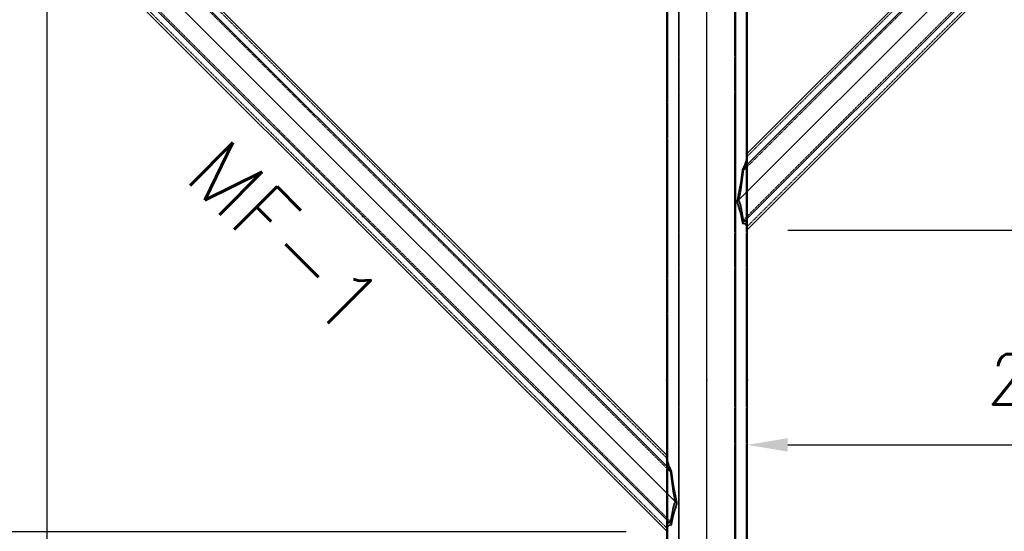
# Model space of a CAD drawing. Extents: x 551880 to 585869, y 94458 to 133000.
# Tile 9 of 42: x 566129 to 569783, y 111269 to 113169. Entities that reach past the tile are written whole.
import ezdxf
from ezdxf.enums import TextEntityAlignment as Align

# ---------------------------------------------------------------- set-up
doc = ezdxf.new("R2010")
doc.units = 0
doc.header["$LTSCALE"] = 10
doc.header["$MEASUREMENT"] = 0
doc.linetypes.add('DASHDOT', pattern=[1, 0.5, -0.25, 0, -0.25])
doc.linetypes.add('HIDDEN', pattern=[0.375, 0.25, -0.125])
doc.layers.get('0').update_dxf_attribs({"linetype": 'CONTINUOUS'})
doc.layers.get('Defpoints').update_dxf_attribs({"linetype": 'CONTINUOUS'})
for name, color, linetype in [('A', 2, 'DASHDOT'), ('COTAS', 7, 'CONTINUOUS'), ('FORIR', 4, 'CONTINUOUS'), ('G', 3, 'CONTINUOUS'), ('mark3d', 2, 'CONTINUOUS'), ('TR', 6, 'HIDDEN'), ('TXT1', 7, 'CONTINUOUS')]:
    doc.layers.add(name, color=color, linetype=linetype)
doc.styles.add('PADRAO MTL', font='txt.shx', dxfattribs={"width": 0.8, "oblique": 5})
doc.styles.add('POS', font='ROMANS', dxfattribs={"width": 0.7})
doc.styles.get("Standard").update_dxf_attribs({"font": 'txt.shx', "width": 0.7, "oblique": 5})
doc.dimstyles.new('1-75', dxfattribs={"dimscale": 75, "dimtxt": 2.5, "dimasz": 2, "dimexe": 2, "dimexo": 2, "dimgap": 2, "dimtad": 1, "dimdec": 0, "dimdsep": 46, "dimtxsty": 'PADRAO MTL', "dimcen": 3, "dimclrd": 1, "dimclre": 1, "dimclrt": 7, "dimadec": 0, "dimazin": 0, "dimtfac": 1, "dimtdec": 0, "dimtmove": 0, "dimatfit": 3, "dimfxl": 1, "dimtfill": 1, "dimtolj": 1, "dimarcsym": 0})

# ---------------------------------------------------------------- blocks, each defined once
blk = doc.blocks.new('3D_INFOM')
blk.add_point((0, 0))
at = {"layer": 'FORIR', "flags": 1}
blk.add_attdef('MARK', (7.6, -4.3), '', height=5.26, dxfattribs=at)
blk = doc.blocks.new('3D_INFOTEXT')
blk.add_point((0, 0))
at = {"flags": 1}
for tag, p in [('MAR_PEZ', (7.2, 4.1)), ('POS_PEZ', (7.6, -4.3)), ('HANDLE', (7, -38.5)), ('LUN_PRO', (7.2, -21.9)), ('NOM_PRO', (7.6, -13.2)), ('MAT_PRO', (7.6, -30.1))]:
    blk.add_attdef(tag, p, '', height=5.26, dxfattribs=at)
blk = doc.blocks.new('*D86')
at = {"layer": 'COTAS', "color": 1, "lineweight": -2, "transparency": 16777216}
for p, q in [((566083, 113566.8), (565500.2, 113566.8)), ((565650.2, 113416.8), (565650.2, 111417.2)), ((568379.6, 111267.2), (565500.2, 111267.2))]:
    blk.add_line(p, q, dxfattribs=at)
at = {"layer": 'COTAS', "color": 1, "transparency": 16777216}
for points in [[(565625.2, 113416.8), (565675.2, 113416.8), (565650.2, 113566.8)], [(565625.2, 111417.2), (565675.2, 111417.2), (565650.2, 111267.2)]]:
    blk.add_solid(points, dxfattribs=at)
at = {"layer": 'Defpoints', "color": 0, "transparency": 16777216}
for p in [(566233, 113566.8), (565650.2, 111267.2), (568529.6, 111267.2)]:
    blk.add_point(p, dxfattribs=at)
at = {"layer": 'COTAS', "color": 7, "transparency": 16777216, "insert": (565406.4, 112417), "char_height": 187.5, "attachment_point": 5, "rotation": 90, "style": 'PADRAO MTL', "bg_fill": 3, "box_fill_scale": 1.25, "bg_fill_color": 256, "bg_fill_true_color": 13158600, "bg_fill_transparency": 0}
blk.add_mtext('\\A1;2300', dxfattribs=at)
blk = doc.blocks.new('*D88')
at = {"layer": 'COTAS', "color": 1, "lineweight": -2, "transparency": 16777216}
for p, q in [((566230, 113416.9), (566230, 110319.8)), ((568379.6, 110469.8), (566380, 110469.8))]:
    blk.add_line(p, q, dxfattribs=at)
at = {"layer": 'COTAS', "color": 1, "transparency": 16777216}
for points in [[(566380, 110494.8), (566380, 110444.8), (566230, 110469.8)], [(568379.6, 110494.8), (568379.6, 110444.8), (568529.6, 110469.8)]]:
    blk.add_solid(points, dxfattribs=at)
at = {"layer": 'Defpoints', "color": 0, "transparency": 16777216}
for p in [(566230, 113566.9), (566230, 110469.8), (568529.6, 110469.8)]:
    blk.add_point(p, dxfattribs=at)
at = {"layer": 'COTAS', "color": 7, "transparency": 16777216, "insert": (567379.8, 110713.5), "char_height": 187.5, "attachment_point": 5, "style": 'PADRAO MTL', "bg_fill": 3, "box_fill_scale": 1.25, "bg_fill_color": 256, "bg_fill_true_color": 13158600, "bg_fill_transparency": 0}
blk.add_mtext('\\A1;2300', dxfattribs=at)
blk = doc.blocks.new('*D89')
at = {"layer": 'COTAS', "color": 1, "lineweight": -2, "transparency": 16777216}
for p, q in [((571859.1, 114686.8), (571859.1, 114686.8)), ((571709.1, 114536.8), (571709.1, 112537.2)), ((568979.6, 112387.2), (571859.1, 112387.2))]:
    blk.add_line(p, q, dxfattribs=at)
at = {"layer": 'COTAS', "color": 1, "transparency": 16777216}
for points in [[(571684.1, 114536.8), (571734.1, 114536.8), (571709.1, 114686.8)], [(571684.1, 112537.2), (571734.1, 112537.2), (571709.1, 112387.2)]]:
    blk.add_solid(points, dxfattribs=at)
at = {"layer": 'Defpoints', "color": 0, "transparency": 16777216}
for p in [(571709.1, 114686.8), (568829.6, 112387.2), (571709.1, 112387.2)]:
    blk.add_point(p, dxfattribs=at)
at = {"layer": 'COTAS', "color": 7, "transparency": 16777216, "insert": (571465.3, 113537), "char_height": 187.5, "attachment_point": 5, "rotation": 90, "style": 'PADRAO MTL', "bg_fill": 3, "box_fill_scale": 1.25, "bg_fill_color": 256, "bg_fill_true_color": 13158600, "bg_fill_transparency": 0}
blk.add_mtext('\\A1;2300', dxfattribs=at)
blk = doc.blocks.new('*D90')
at = {"layer": 'COTAS', "color": 1, "lineweight": -2, "transparency": 16777216}
for p, q in [((568979.6, 112387.2), (571859.1, 112387.2)), ((571709.1, 112237.2), (571709.1, 108971.8)), ((570072.5, 108821.8), (571859.1, 108821.8))]:
    blk.add_line(p, q, dxfattribs=at)
at = {"layer": 'COTAS', "color": 1, "transparency": 16777216}
for points in [[(571684.1, 112237.2), (571734.1, 112237.2), (571709.1, 112387.2)], [(571684.1, 108971.8), (571734.1, 108971.8), (571709.1, 108821.8)]]:
    blk.add_solid(points, dxfattribs=at)
at = {"layer": 'Defpoints', "color": 0, "transparency": 16777216}
for p in [(568829.6, 112387.2), (569922.5, 108821.8), (571709.1, 108821.8)]:
    blk.add_point(p, dxfattribs=at)
at = {"layer": 'COTAS', "color": 7, "transparency": 16777216, "insert": (571465.3, 110604.5), "char_height": 187.5, "attachment_point": 5, "rotation": 90, "style": 'PADRAO MTL', "bg_fill": 3, "box_fill_scale": 1.25, "bg_fill_color": 256, "bg_fill_true_color": 13158600, "bg_fill_transparency": 0}
blk.add_mtext('\\A1;3565', dxfattribs=at)
blk = doc.blocks.new('*D91')
at = {"layer": 'COTAS', "color": 1, "lineweight": -2, "transparency": 16777216}
for p, q in [((571129.3, 114536.9), (571129.3, 111439.8)), ((568979.6, 111589.8), (570979.3, 111589.8))]:
    blk.add_line(p, q, dxfattribs=at)
at = {"layer": 'COTAS', "color": 1, "transparency": 16777216}
for points in [[(568979.6, 111614.8), (568979.6, 111564.8), (568829.6, 111589.8)], [(570979.3, 111614.8), (570979.3, 111564.8), (571129.3, 111589.8)]]:
    blk.add_solid(points, dxfattribs=at)
at = {"layer": 'Defpoints', "color": 0, "transparency": 16777216}
for p in [(571129.3, 114686.9), (568829.6, 111589.8), (571129.3, 111589.8)]:
    blk.add_point(p, dxfattribs=at)
at = {"layer": 'COTAS', "color": 7, "transparency": 16777216, "insert": (569979.4, 111833.6), "char_height": 187.5, "attachment_point": 5, "style": 'PADRAO MTL', "bg_fill": 3, "box_fill_scale": 1.25, "bg_fill_color": 256, "bg_fill_true_color": 13158600, "bg_fill_transparency": 0}
blk.add_mtext('\\A1;2300', dxfattribs=at)
blk = doc.blocks.new('mark3d1')
at = {"layer": 'mark3d', "color": 4, "style": 'POS'}
blk.add_attdef('MARK', text='', height=3, dxfattribs=at).set_placement((7.179, -1.226), align=Align.CENTER)

msp = doc.modelspace()

# ---------------------------------------------------------------- linework, layer by layer
at = {"layer": 'A'}
msp.add_line((568679.6, 106550.1), (568679.6, 117988.2), dxfattribs=at)
at = {"layer": 'G'}
for p, q in [((571022.6, 114724.8), (568791.6, 112493.8)), ((568811.7, 112413.9), (571102.5, 114704.7)), ((570902.5, 114704.7), (568811.7, 112613.9)), ((568829.6, 112390.4), (571126.1, 114686.8)), ((570843.2, 114686.8), (568829.6, 112673.2)), ((568679.6, 108821.8), (568679.6, 113769.8)), ((568573.6, 113612.1), (568573.6, 108821.8)), ((568785.7, 113612.1), (568785.7, 108821.8)), ((568547.5, 111293.9), (566256.7, 113584.7)), ((568567.6, 111373.8), (566336.6, 113604.7)), ((566456.7, 113584.7), (568547.5, 111493.9)), ((566233.2, 113566.8), (568529.6, 111270.3)), ((568529.6, 111553.2), (566516, 113566.8)), ((568529.6, 113566.8), (568529.6, 108821.8)), ((568829.6, 108821.8), (568829.6, 113566.8)), ((568818.2, 112627.5), (568811.7, 112613.9)), ((568826.7, 112652.5), (568818.2, 112627.5)), ((568811.7, 112613.9), (568804.3, 112559.4)), ((568804.3, 112559.4), (568791.6, 112493.8)), ((568791.6, 112493.8), (568804.3, 112453.6)), ((568804.3, 112453.6), (568811.7, 112413.9)), ((568811.7, 112413.9), (568818.2, 112413.3)), ((568818.2, 112413.3), (568826.7, 112405.3)), ((568541, 111507.5), (568532.5, 111532.5)), ((568547.5, 111493.9), (568541, 111507.5)), ((568554.9, 111439.4), (568547.5, 111493.9)), ((568567.6, 111373.8), (568554.9, 111439.4)), ((568554.9, 111333.6), (568567.6, 111373.8)), ((568547.5, 111293.9), (568554.9, 111333.6)), ((568532.5, 111285.3), (568541, 111293.2)), ((568541, 111293.2), (568547.5, 111293.9))]:
    msp.add_line(p, q, dxfattribs=at)
at = {"layer": 'TR'}
for p, q in [((568576.2, 108821.8), (568576.2, 114728.8)), ((568783, 108821.8), (568783, 114728.8)), ((568814.7, 112424.9), (571091.5, 114701.7)), ((570907.5, 114701.7), (568814.7, 112608.9)), ((568829.6, 112401.7), (571114.7, 114686.8)), ((570854.5, 114686.8), (568829.6, 112661.9)), ((568544.5, 111304.9), (566267.8, 113581.6)), ((566451.8, 113581.6), (568544.5, 111488.9)), ((568533.4, 113579.7), (568533.4, 111529.9)), ((568825.9, 112649.9), (568825.9, 113579.7)), ((566244.5, 113566.8), (568529.6, 111281.7)), ((568529.6, 111541.9), (566504.7, 113566.8)), ((568829.5, 112673.1), (568826.7, 112653.9)), ((568829.6, 112672.5), (568826.7, 112652.5)), ((568829.5, 112661.8), (568826.7, 112642.6)), ((568829.6, 112661.2), (568826.7, 112641.2)), ((568829.6, 112673.2), (568829.5, 112673.1)), ((568829.5, 112673.1), (568829.6, 112672.5)), ((568829.6, 112661.9), (568829.5, 112661.8)), ((568829.5, 112661.8), (568829.6, 112661.2)), ((568829.6, 112661.2), (568829.6, 112672.5)), ((568818.2, 112628.9), (568810.5, 112612.6)), ((568825.9, 112651.3), (568818.2, 112628.9)), ((568826.7, 112641.2), (568818.2, 112616.2)), ((568825.9, 112640), (568818.2, 112617.5)), ((568826.7, 112653.9), (568825.9, 112651.3)), ((568825.9, 112406.1), (568825.9, 112649.9)), ((568826.7, 112642.6), (568825.9, 112640)), ((568810.5, 112612.6), (568804.3, 112567.4)), ((568814.7, 112608.9), (568804.3, 112532.1)), ((568813.5, 112607.6), (568804.3, 112540.1)), ((568810.5, 112612.6), (568811.7, 112613.9)), ((568818.2, 112617.5), (568813.5, 112607.6)), ((568813.5, 112607.6), (568814.7, 112608.9)), ((568818.2, 112616.2), (568814.7, 112608.9)), ((568804.3, 112567.4), (568789.7, 112491.9)), ((568804.3, 112540.1), (568796.3, 112498.4)), ((568804.3, 112532.1), (568798.2, 112500.4)), ((568789.7, 112491.9), (568791.6, 112493.8)), ((568789.7, 112491.9), (568804.3, 112445.6)), ((568796.3, 112498.4), (568804.3, 112472.9)), ((568798.2, 112500.4), (568804.3, 112481)), ((568804.3, 112481), (568814.7, 112424.9)), ((568804.3, 112472.9), (568813.5, 112423.6)), ((568804.3, 112445.6), (568810.5, 112412.6)), ((568811.7, 112413.9), (568810.5, 112412.6)), ((568810.5, 112412.6), (568818.2, 112411.9)), ((568814.7, 112424.9), (568813.5, 112423.6)), ((568813.5, 112423.6), (568818.2, 112423.2)), ((568814.7, 112424.9), (568818.2, 112424.6)), ((568818.2, 112424.6), (568826.7, 112416.6)), ((568818.2, 112423.2), (568825.9, 112416.1)), ((568818.2, 112411.9), (568825.9, 112404.7)), ((568825.9, 112416.1), (568826.7, 112415.2)), ((568825.9, 108821.8), (568825.9, 112406.1)), ((568825.9, 112404.7), (568826.7, 112403.9)), ((568826.7, 112416.6), (568829.6, 112402.4)), ((568826.7, 112415.2), (568829.5, 112401.6)), ((568826.7, 112405.3), (568829.6, 112391.1)), ((568826.7, 112403.9), (568829.5, 112390.2)), ((568829.6, 112402.4), (568829.5, 112401.6)), ((568829.5, 112401.6), (568829.6, 112401.7)), ((568829.6, 112391.1), (568829.5, 112390.2)), ((568829.5, 112390.2), (568829.6, 112390.4)), ((568829.6, 112391.1), (568829.6, 112402.4)), ((568529.7, 111553.1), (568529.6, 111553.2)), ((568529.6, 111552.5), (568529.7, 111553.1)), ((568532.5, 111532.5), (568529.6, 111552.5)), ((568529.6, 111552.5), (568529.6, 111541.2)), ((568529.7, 111541.8), (568529.6, 111541.9)), ((568529.6, 111541.2), (568529.7, 111541.8)), ((568532.5, 111521.2), (568529.6, 111541.2)), ((568532.5, 111533.9), (568529.7, 111553.1)), ((568532.5, 111522.5), (568529.7, 111541.8)), ((568533.4, 111531.3), (568532.5, 111533.9)), ((568541, 111508.8), (568533.4, 111531.3)), ((568533.4, 111529.9), (568533.4, 111286.1)), ((568533.4, 111520), (568532.5, 111522.5)), ((568541, 111496.1), (568532.5, 111521.2)), ((568541, 111497.5), (568533.4, 111520)), ((568548.8, 111492.6), (568541, 111508.8)), ((568545.8, 111487.6), (568541, 111497.5)), ((568544.5, 111488.9), (568541, 111496.1)), ((568548.8, 111492.6), (568547.5, 111493.9)), ((568554.9, 111447.4), (568548.8, 111492.6)), ((568554.9, 111412), (568544.5, 111488.9)), ((568545.8, 111487.6), (568544.5, 111488.9)), ((568554.9, 111420.1), (568545.8, 111487.6)), ((568569.5, 111371.8), (568554.9, 111447.4)), ((568563, 111378.4), (568554.9, 111420.1)), ((568561, 111380.3), (568554.9, 111412)), ((568544.5, 111304.9), (568554.9, 111360.9)), ((568545.8, 111303.6), (568554.9, 111352.9)), ((568554.9, 111360.9), (568561, 111380.3)), ((568554.9, 111352.9), (568563, 111378.4)), ((568554.9, 111325.6), (568569.5, 111371.8)), ((568569.5, 111371.8), (568567.6, 111373.8)), ((568548.8, 111292.6), (568554.9, 111325.6)), ((568529.6, 111282.3), (568532.5, 111296.6)), ((568529.6, 111271), (568532.5, 111285.3)), ((568529.7, 111281.5), (568529.6, 111282.3)), ((568529.6, 111282.3), (568529.6, 111271)), ((568529.6, 111281.7), (568529.7, 111281.5)), ((568529.7, 111281.5), (568532.5, 111295.2)), ((568529.7, 111270.2), (568532.5, 111283.9)), ((568532.5, 111296.6), (568541, 111304.6)), ((568532.5, 111295.2), (568533.4, 111296)), ((568532.5, 111283.9), (568533.4, 111284.7)), ((568533.4, 111296), (568541, 111303.2)), ((568533.4, 111284.7), (568541, 111291.9)), ((568533.4, 111286.1), (568533.4, 108821.8)), ((568541, 111304.6), (568544.5, 111304.9)), ((568541, 111303.2), (568545.8, 111303.6)), ((568541, 111291.9), (568548.8, 111292.6)), ((568544.5, 111304.9), (568545.8, 111303.6)), ((568547.5, 111293.9), (568548.8, 111292.6)), ((568529.7, 111270.2), (568529.6, 111271)), ((568529.6, 111270.3), (568529.7, 111270.2))]:
    msp.add_line(p, q, dxfattribs=at)

# ---------------------------------------------------------------- block references
for p in [(567522.8, 112560), (567381.4, 112418.6), (568529.6, 111830.8), (568829.6, 111830.8)]:
    msp.add_blockref('3D_INFOTEXT', p)
at = {"layer": 'G'}
for p in [(567401.3, 112438.5), (568679.6, 111830.8)]:
    msp.add_blockref('3D_INFOM', p, dxfattribs=at)

# ---------------------------------------------------------------- next in the draw order: dimensions: what is measured, and where the dimension line sits
at = {"layer": 'COTAS'}
for base, p1, p2, picture, middle in [((571709.1, 112387.2), (571709.1, 114686.8), (568829.6, 112387.2), '*D89', (571465.3, 113537)), ((565650.2, 111267.2), (566233, 113566.8), (568529.6, 111267.2), '*D86', (565406.4, 112417))]:
    dim = msp.add_linear_dim(base=base, p1=p1, p2=p2, angle=90, dimstyle='1-75', dxfattribs=at)
    dim.commit()
    dim.dimension.update_dxf_attribs({"geometry": picture, "text_midpoint": middle})

# ---------------------------------------------------------------- next in the draw order: dimensions: what is measured, and where the dimension line sits
for base, p1, p2, angle, picture, middle in [((566230, 110469.8), (568529.6, 110469.8), (566230, 113566.9), 180, '*D88', (567379.8, 110713.5)), ((571709.1, 108821.8), (568829.6, 112387.2), (569922.5, 108821.8), 90, '*D90', (571465.3, 110604.5))]:
    dim = msp.add_linear_dim(base=base, p1=p1, p2=p2, angle=angle, dimstyle='1-75', dxfattribs=at)
    dim.commit()
    dim.dimension.update_dxf_attribs({"geometry": picture, "text_midpoint": middle})

# ---------------------------------------------------------------- next in the draw order: block references
at = {"layer": 'TXT1'}
ref = msp.add_blockref('mark3d1', (567479.5, 111965.5), dxfattribs=dict(at, xscale=-75, yscale=75, zscale=75, rotation=315.0000000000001))
ref.add_attrib('MARK', 'MF-1', dxfattribs={"layer": 'mark3d', "color": 4, "height": 225, "rotation": 315, "style": 'POS'}).set_placement((567033.8, 112281.1), align=Align.CENTER)

# ---------------------------------------------------------------- next in the draw order: dimensions: what is measured, and where the dimension line sits
at = {"layer": 'COTAS'}
dim = msp.add_linear_dim(base=(571129.3, 111589.8), p1=(568829.6, 111589.8), p2=(571129.3, 114686.9), dimstyle='1-75', dxfattribs=at)
dim.commit()
dim.dimension.update_dxf_attribs({"geometry": '*D91', "text_midpoint": (569979.4, 111833.6)})

doc.saveas('drawing.dxf')
